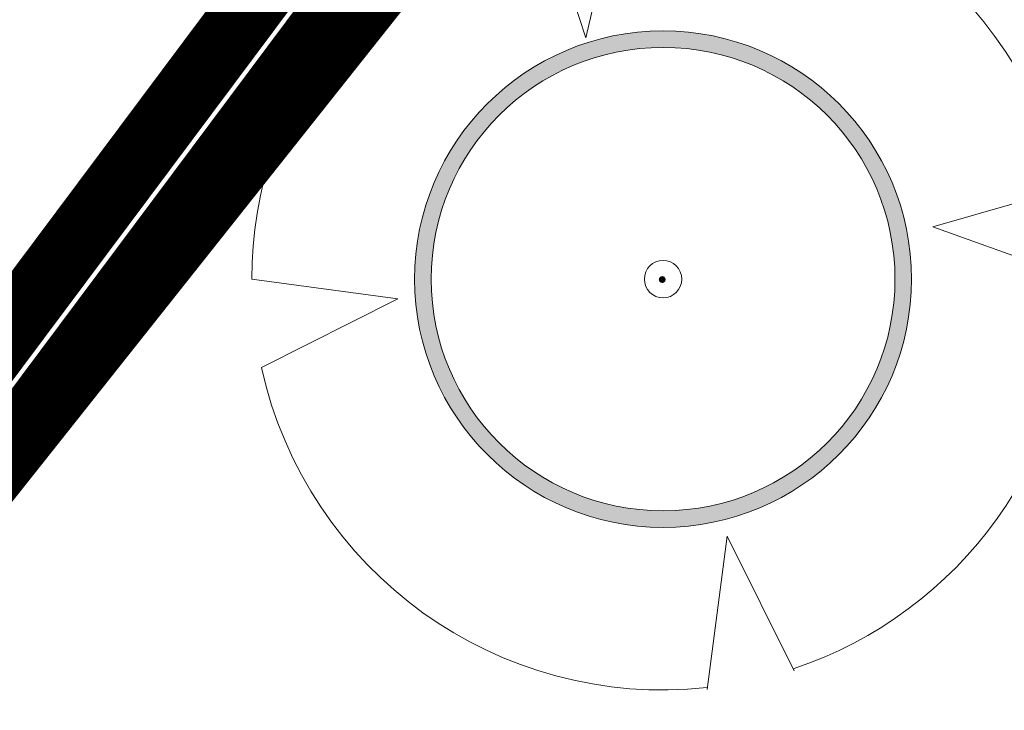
# Model space of a CAD drawing. Extents: x 5459245 to 5462690, y 5971016 to 5972523.
# Tile 19 of 198: x 5462442.99 to 5462448.94, y 5972182.76 to 5972186.94. Entities that reach past the tile are written whole.
import ezdxf

# ---------------------------------------------------------------- set-up
doc = ezdxf.new("R2010")
doc.units = 0
doc.linetypes.add('HIDDEN', pattern=[0.375, 0.25, -0.125])
doc.layers.get('0').update_dxf_attribs({"linetype": 'CONTINUOUS', "lineweight": 13})
doc.layers.add('! A3 - Wypełnienie zabruk', color=7, linetype='CONTINUOUS', lineweight=30, true_color=0xcca68a)
for name, color, linetype, lineweight in [('# teletechnika', 30, 'CONTINUOUS', 30), ('A_GRANICA OPRACOWANIA', 7, 'CONTINUOUS', 5), ('A_LINIE PZT', 7, 'CONTINUOUS', 13), ('A_ZIELEŃ ISTNIEJĄCA', 7, 'CONTINUOUS', 18)]:
    doc.layers.add(name, color=color, linetype=linetype, lineweight=lineweight)

# ---------------------------------------------------------------- blocks, each defined once
blk = doc.blocks.new('A$C21973645')
at = {"layer": 'A_ZIELEŃ ISTNIEJĄCA', "flags": 128}
for points in [[(-0.29, 3.0947), (-0.584, 1.8262), (-0.9536, 2.9584)], [(3.0331, 0.6797), (2.0383, 0.3958), (3.1083, 0.0114)], [(-3.1083, 0), (-2.0042, -0.1494), (-3.0355, -0.6686)], [(0.9914, -2.9628), (0.4844, -1.9449), (0.3337, -3.1036)]]:
    blk.add_lwpolyline(points, dxfattribs=at)
at = {"layer": 'A_ZIELEŃ ISTNIEJĄCA'}
blk.add_circle((0, 0), 0.1415, dxfattribs=at)
for start, end in [(12.63116, 95.35323), (107.86547, 180), (288.46171, 0.20953), (192.42163, 276.1383)]:
    blk.add_arc((0, 0), 3.1083, start, end, dxfattribs=at)

msp = doc.modelspace()

# ---------------------------------------------------------------- hatches: boundary and pattern name
h = msp.add_hatch(color=256)
h.dxf.hatch_style = 1
edge = h.paths.add_edge_path(flags=17)
edge.add_arc((5462446.8772, 5972185.3699), 1.4025, 0, 360)
edge = h.paths.add_edge_path()
edge.add_arc((5462446.8772, 5972185.3699), 1.5025, 0, 360)
at = {"true_color": 0xd2b1d3}
h = msp.add_hatch(color=9, dxfattribs=at)
h.dxf.hatch_style = 1
edge = h.paths.add_edge_path(flags=16)
edge.add_arc((5462446.8721, 5972185.3673), 0.0207, 0, 360)

# ---------------------------------------------------------------- linework, layer by layer
at = {"layer": '! A3 - Wypełnienie zabruk', "color": 1}
msp.add_lwpolyline([(5462450.2485, 5972193.5654), (5462438.8801, 5972180.7401), (5462434.8461, 5972171.0905), (5462426.6559, 5972177.1978), (5462432.0957, 5972183.7937), (5462427.446, 5972186.953), (5462425.2665, 5972183.8899)], dxfattribs=at)
at = {"layer": '# teletechnika'}
msp.add_lwpolyline([(5462434.5487, 5972170.8631), (5462439.2801, 5972180.5508), (5462444.8837, 5972187.8495), (5462450.0799, 5972193.2826), (5462450.8995, 5972192.4184), (5462450.8995, 5972192.4184), (5462450.8995, 5972192.4184)], dxfattribs=at)
for radius in [1.5025, 1.4025]:
    msp.add_circle((5462446.8772, 5972185.3699), radius)
at = {"layer": 'A_GRANICA OPRACOWANIA', "color": 142, "linetype": 'HIDDEN', "ltscale": 5, "true_color": 0x00a4db, "const_width": 0.4}
msp.add_lwpolyline([(5462445.1068, 5972187.9221), (5462428.0252, 5972201.1306), (5462432.6837, 5972224.7807), (5462464.99, 5972231.39), (5462471.3, 5972227.41), (5462463.559, 5972210.6209), (5462459.04, 5972200.82), (5462454.5729, 5972183.8954), (5462452.6556, 5972172.212), (5462439.9139, 5972180.5268), (5462445.4292, 5972187.4811), (5462445.1068, 5972187.9221)], dxfattribs=at)
at = {"layer": 'A_GRANICA OPRACOWANIA', "color": 102, "linetype": 'HIDDEN', "ltscale": 5, "true_color": 0x26cf34, "const_width": 0.4}
msp.add_lwpolyline([(5462446.9957, 5972156.9252), (5462446.9957, 5972156.9252), (5462429.3649, 5972170.1092), (5462422.7848, 5972161.3098), (5462410.899, 5972168.3445), (5462428.2058, 5972200.2167), (5462444.9415, 5972187.767), (5462439.4566, 5972180.4188), (5462448.412, 5972174.0967), (5462448.671, 5972173.8842)], dxfattribs=at)
at = {"layer": 'A_LINIE PZT', "const_width": 0.15}
msp.add_lwpolyline([(5462443.2955, 5972189.2396), (5462456.628, 5972201.742), (5462457.8288, 5972213.5804), (5462461.5121, 5972218.9819), (5462456.2955, 5972229.6943), (5462464.3559, 5972231.267), (5462468.5913, 5972226.3984), (5462458.7623, 5972200.3162), (5462445.166, 5972187.5663), (5462439.6984, 5972180.238)], dxfattribs=at)

# ---------------------------------------------------------------- block references
at = {"layer": 'A_ZIELEŃ ISTNIEJĄCA', "xscale": 0.7999999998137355, "yscale": 0.7999999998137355, "zscale": 0.7999999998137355}
msp.add_blockref('A$C21973645', (5462446.8772, 5972185.3699), dxfattribs=at)

doc.saveas('drawing.dxf')
